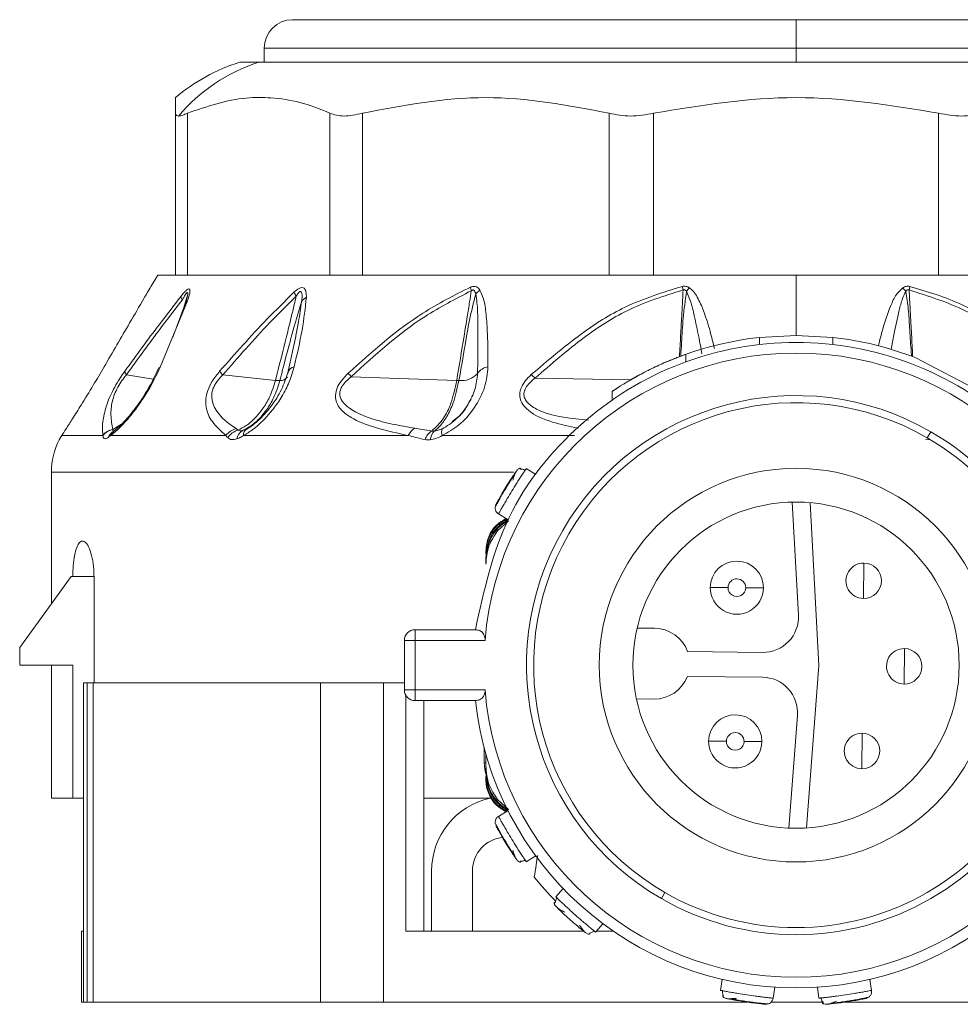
# Model space of a CAD drawing. Header units: millimetres. Extents: x -447 to 1924, y -61 to 422.
# Tile 1 of 64: x -447 to -421, y 153 to 180. Entities that reach past the tile are written whole.
import ezdxf

# ---------------------------------------------------------------- set-up
doc = ezdxf.new("R2010")
doc.units = ezdxf.units.MM

# ---------------------------------------------------------------- blocks, each defined once
blk = doc.blocks.new('Drawing View4')
at = {"color": 7, "linetype": 'Continuous', "lineweight": 18}
for p, q in [((-31.706, 2.201), (-17.506, 2.201)), ((-17.506, 2.201), (-17.506, 1.401)), ((-17.506, 2.201), (-3.306, 2.201)), ((-32.506, 1.401), (-32.506, 1.001)), ((-32.506, 1.401), (-17.506, 1.401)), ((-17.506, 1.001), (-17.506, 1.401)), ((-17.506, 1.401), (-2.506, 1.401)), ((-33.196, 1.001), (-32.661, 1.001)), ((-32.661, 1.001), (-1.816, 1.001)), ((-35.006, -4.999), (-35.006, -0.434)), ((-34.671, -4.999), (-34.671, -0.434)), ((-30.652, -4.999), (-30.652, -0.434)), ((-29.737, -4.999), (-29.737, -0.434)), ((-22.775, -4.999), (-22.775, -0.434)), ((-21.525, -4.999), (-21.525, -0.434)), ((-13.487, -4.999), (-13.487, -0.434)), ((-35.506, -4.999), (-35.695, -5.315)), ((-35.506, -4.999), (-35.006, -4.999)), ((-34.782, -4.999), (-34.994, -4.999)), ((-34.782, -4.999), (-30.52, -4.999)), ((-29.941, -4.999), (-30.52, -4.999)), ((-29.941, -4.999), (-22.559, -4.999)), ((-21.768, -4.999), (-22.559, -4.999)), ((-21.768, -4.999), (-17.506, -4.999)), ((-17.506, -4.999), (-13.244, -4.999)), ((-17.506, -4.999), (-17.506, -6.699)), ((-12.453, -4.999), (-13.244, -4.999)), ((-34.668, -5.727), (-35.436, -7.597)), ((-34.798, -6.006), (-34.668, -5.562)), ((-34.74, -5.838), (-35.085, -6.748)), ((-31.618, -6.734), (-31.828, -7.709)), ((-31.628, -6.781), (-31.622, -6.75)), ((-18.541, -6.757), (-17.506, -6.699)), ((-18.541, -6.958), (-18.541, -6.757)), ((-17.506, -6.699), (-16.471, -6.757)), ((-16.471, -6.958), (-16.471, -6.757)), ((-20.62, -7.448), (-20.62, -7.236)), ((-14.131, -7.333), (-12.331, -8.272)), ((-35.64, -7.939), (-36.391, -7.81)), ((-32.187, -7.968), (-33.675, -7.817)), ((-27.076, -7.973), (-30.05, -7.865)), ((-22.167, -7.951), (-24.868, -7.906)), ((-22.69, -8.52), (-22.69, -8.278)), ((-36.748, -9.398), (-36.793, -9.426)), ((-36.775, -9.351), (-36.527, -9.202)), ((-33.033, -9.364), (-33.043, -9.36)), ((-32.852, -9.247), (-32.989, -9.333)), ((-13.706, -9.417), (-13.806, -9.59)), ((-38.216, -9.524), (-37.054, -9.524)), ((-36.834, -9.524), (-33.586, -9.524)), ((-33.09, -9.524), (-28.442, -9.524)), ((-27.483, -9.524), (-23.757, -9.524)), ((-13.756, -9.635), (-13.854, -9.646)), ((-24.847, -10.621), (-25.115, -10.456)), ((-38.506, -10.553), (-38.506, -14.263)), ((-25.477, -10.553), (-38.506, -10.553)), ((-25.993, -11.547), (-25.994, -11.549)), ((-17.44, -14.585), (-17.614, -11.4)), ((-17.112, -11.416), (-16.862, -16.006)), ((-25.615, -11.929), (-25.928, -12.214)), ((-25.899, -11.735), (-25.63, -11.9)), ((-26.256, -12.784), (-26.256, -12.858)), ((-26.256, -12.969), (-26.256, -13.043)), ((-26.256, -13.154), (-26.256, -13.043)), ((-15.604, -14.119), (-15.593, -13.119)), ((-37.952, -13.499), (-39.402, -15.499)), ((-37.902, -13.499), (-37.952, -13.499)), ((-37.305, -13.499), (-37.902, -13.499)), ((-37.305, -13.499), (-37.305, -16.499)), ((-21.985, -14.952), (-21.495, -14.957)), ((-28.251, -15.299), (-28.251, -14.999)), ((-28.251, -14.999), (-26.551, -14.999)), ((-39.402, -15.999), (-39.402, -15.499)), ((-28.551, -15.299), (-28.551, -16.699)), ((-28.551, -15.299), (-28.251, -15.299)), ((-28.251, -15.299), (-26.278, -15.299)), ((-28.251, -15.299), (-28.251, -16.699)), ((-14.461, -16.531), (-14.451, -15.531)), ((-20.565, -15.617), (-18.449, -15.639)), ((-37.902, -15.999), (-39.402, -15.999)), ((-38.506, -15.999), (-38.506, -19.749)), ((-37.902, -19.749), (-37.902, -15.999)), ((-16.862, -16.006), (-17.209, -20.589)), ((-18.456, -16.339), (-20.573, -16.317)), ((-37.606, -16.499), (-37.606, -23.499)), ((-37.606, -16.499), (-37.5, -16.499)), ((-37.5, -16.499), (-37.5, -25.499)), ((-37.5, -16.499), (-37.332, -16.499)), ((-37.332, -16.499), (-37.332, -25.499)), ((-37.332, -16.499), (-30.923, -16.499)), ((-30.923, -16.499), (-30.923, -25.499)), ((-30.923, -16.499), (-29.14, -16.499)), ((-29.14, -16.499), (-29.14, -25.499)), ((-29.14, -16.499), (-28.551, -16.499)), ((-28.251, -16.699), (-28.551, -16.699)), ((-28.51, -16.849), (-28.51, -23.499)), ((-28.251, -16.999), (-28.251, -16.699)), ((-26.278, -16.699), (-28.251, -16.699)), ((-26.551, -16.999), (-28.251, -16.999)), ((-28.005, -16.999), (-28.005, -23.499)), ((-21.516, -16.957), (-22.006, -16.952)), ((-17.711, -20.594), (-17.47, -17.414)), ((-15.654, -18.919), (-15.644, -17.919)), ((-26.306, -18.316), (-26.306, -18.749)), ((-26.256, -18.844), (-26.256, -18.498)), ((-26.256, -18.749), (-26.306, -18.749)), ((-26.256, -18.955), (-26.256, -18.844)), ((-26.256, -19.029), (-26.256, -18.955)), ((-26.256, -19.214), (-26.256, -19.14)), ((-38.506, -19.749), (-37.902, -19.749)), ((-37.606, -19.749), (-37.902, -19.749)), ((-28.006, -19.749), (-26.093, -19.749)), ((-25.923, -19.789), (-25.615, -20.068)), ((-25.63, -20.098), (-25.899, -20.263)), ((-25.115, -21.542), (-24.847, -21.377)), ((-27.784, -23.499), (-27.784, -21.799)), ((-26.634, -21.799), (-26.634, -23.499)), ((-24.076, -22.295), (-24.285, -22.531)), ((-21.306, -22.581), (-21.206, -22.408)), ((-23.161, -23.525), (-22.952, -23.289)), ((-37.663, -23.499), (-37.663, -25.499)), ((-37.663, -23.499), (-37.606, -23.499)), ((-37.606, -23.499), (-37.606, -25.499)), ((-28.497, -23.499), (-28.51, -23.499)), ((-28.497, -23.499), (-23.49, -23.499)), ((-23.435, -23.549), (-23.369, -23.583)), ((-23.138, -23.499), (-22.659, -23.499)), ((-19.588, -24.858), (-19.635, -25.169)), ((-15.377, -25.169), (-15.424, -24.858)), ((-18.151, -25.391), (-18.105, -25.079)), ((-16.907, -25.079), (-16.861, -25.391)), ((-37.663, -25.499), (-37.606, -25.499)), ((-37.606, -25.499), (-37.5, -25.499)), ((-37.5, -25.499), (-37.332, -25.499)), ((-37.332, -25.499), (-30.923, -25.499)), ((-30.923, -25.499), (-29.14, -25.499)), ((-29.14, -25.499), (-18.885, -25.499)), ((-18.208, -25.499), (-16.755, -25.499)), ((-16.126, -25.499), (-5.871, -25.499)), ((-15.461, -25.362), (-15.458, -25.361)), ((-18.287, -25.55), (-18.285, -25.551))]:
    blk.add_line(p, q, dxfattribs=at)
at = {"color": 7, "linetype": 'Continuous', "lineweight": 18, "flags": 128}
for points in [[(-19.426, -13.812), (-19.524, -13.811), (-19.617, -13.81), (-19.704, -13.809), (-19.78, -13.808), (-19.842, -13.807), (-19.888, -13.807), (-19.916, -13.806), (-19.926, -13.806)], [(-18.926, -13.817), (-18.828, -13.818), (-18.735, -13.819), (-18.648, -13.82), (-18.572, -13.821), (-18.51, -13.821), (-18.464, -13.822), (-18.436, -13.822), (-18.426, -13.822)], [(-19.472, -18.145), (-19.569, -18.144), (-19.663, -18.143), (-19.749, -18.142), (-19.825, -18.142), (-19.887, -18.141), (-19.934, -18.141), (-19.962, -18.14), (-19.972, -18.14)], [(-18.972, -18.151), (-18.874, -18.152), (-18.78, -18.153), (-18.694, -18.154), (-18.618, -18.154), (-18.556, -18.155), (-18.51, -18.156), (-18.481, -18.156), (-18.472, -18.156)], [(-26.306, -18.749), (-26.287, -18.944), (-26.256, -19.061)]]:
    blk.add_lwpolyline(points, dxfattribs=at)
at = {"color": 7, "linetype": 'Continuous', "lineweight": 18}
for radius in [5.55, 4.6]:
    blk.add_circle((-17.506, -15.999), radius, dxfattribs=at)
for centre, radius, start, end in [((-31.706, 1.401), 0.8, 90, 180), ((-31.668, -3.917), 5.15, 107.2549, 130.4986), ((-31.132, -3.719), 4.962, 107.9561, 139.7861), ((-30.938, -5.114), 0.817, 207.0633, 215.6879), ((-25.5, -5.09), 1.218, 191.8976, 196.7733), ((-26.01, -6.013), 0.716, 125.0028, 137.8963), ((-13.114, -3.919), 7.726, 190.4457, 191.199), ((-19.711, -6.096), 1.091, 137.4852, 144.4164), ((-15.301, -6.096), 1.091, 35.5839, 42.5146), ((-21.898, -3.918), 7.728, 348.8011, 349.5542), ((-34.611, -5.562), 0.248, 189.9193, 214.5625), ((-34.58, -5.863), 0.163, 122.8676, 171.0638), ((-31.139, -5.962), 0.381, 117.5432, 144.6364), ((-17.506, -15.999), 9.3, 96.392, 123.8803), ((-17.506, -15.999), 9.3, 68.7239, 83.6126), ((-17.506, -15.999), 8.8, 4.5625, 175.4375), ((-36.222, -7.667), 0.222, 191.7158, 220.1955), ((-35.406, -7.69), 0.098, 108.0323, 159.503), ((-32.973, -7.145), 0.972, 215.7026, 223.7499), ((-31.644, -7.785), 0.197, 95.1996, 177.3269), ((-27.569, -5.684), 3.304, 219.0253, 221.3042), ((-26.143, -7.995), 0.41, 97.2379, 147.6707), ((-32.049, -7.725), 0.247, 266.4829, 322.2771), ((-27.031, -6.721), 1.253, 267.9402, 270.7717), ((-26.948, -7.355), 0.622, 263.8843, 317.4106), ((-26.665, -9.712), 2.547, 45.1412, 48.4187), ((-17.506, -15.999), 7.6, 60, 240), ((-17.506, -15.999), 7.4, 60, 240), ((-36.692, -9.811), 0.467, 100.1767, 140.9652), ((-36.687, -9.816), 0.469, 100.9163, 141.4811), ((-36.594, -9.694), 0.333, 118.3892, 159.524), ((-36.568, -9.615), 0.281, 129.7536, 161.1284), ((-33.142, -9.868), 0.562, 106.3755, 142.1998), ((-33.079, -9.907), 0.56, 106.6776, 144.5381), ((-32.954, -9.673), 0.33, 119.6069, 170.7235), ((-32.888, -9.509), 0.203, 119.953, 184.2542), ((-28.012, -9.72), 0.473, 121.542, 155.5687), ((-27.521, -9.794), 0.476, 123.312, 160.839), ((-27.432, -9.675), 0.392, 135.1957, 175.4112), ((-27.211, -9.417), 0.292, 163.2772, 201.4279), ((-17.506, -15.999), 7.6, 240, 60), ((-36.506, -10.553), 2, 153.118, 180), ((-17.506, -15.999), 7.4, 240, 60), ((-19.176, -13.814), 0.75, 359.3969, 179.3969), ((-15.599, -13.619), 0.5, 89.3969, 269.3969), ((-15.599, -13.619), 0.5, 269.3969, 89.3969), ((-19.176, -13.814), 0.25, 359.3969, 179.3969), ((-19.176, -13.814), 0.75, 179.3969, 359.3969), ((-19.176, -13.814), 0.25, 179.3969, 359.3969), ((-18.439, -14.639), 1, 269.3969, 3.1252), ((-21.506, -15.957), 1, 19.8842, 89.3969), ((-28.251, -15.299), 0.3, 90, 180), ((-14.456, -16.031), 0.5, 89.3969, 269.3969), ((-14.456, -16.031), 0.5, 269.3969, 89.3969), ((-21.506, -15.957), 1, 269.3969, 338.9096), ((-18.467, -17.339), 1, 355.6686, 89.3969), ((-28.251, -16.699), 0.3, 180, 270), ((-17.506, -15.999), 8.8, 184.5625, 355.4375), ((-17.506, -15.999), 9.1, 186.309, 353.691), ((-19.222, -18.148), 0.75, 359.3969, 179.3969), ((-19.222, -18.148), 0.25, 359.3969, 179.3969), ((-15.649, -18.419), 0.5, 89.3969, 269.3969), ((-15.649, -18.419), 0.5, 269.3969, 89.3969), ((-19.222, -18.148), 0.75, 179.3969, 359.3969), ((-19.222, -18.148), 0.25, 179.3969, 359.3969), ((-25.684, -21.799), 2.1, 102.5279, 180), ((-25.684, -21.799), 0.95, 94.7413, 180), ((-17.506, -15.999), 9.5, 219.0016, 224.4622)]:
    blk.add_arc(centre, radius, start, end, dxfattribs=at)
for points, knots in [([(-30.652, -0.434), (-30.935, -0.319), (-31.484, -0.096), (-32.276, 0.005), (-33.339, 0.023), (-34.12, -0.245), (-34.671, -0.434)], [0, 0, 0, 0, 0.21393, 0.414834, 0.587057, 1, 1, 1, 1]), ([(-22.775, -0.434), (-23.936, -0.214), (-26.256, 0.224), (-28.577, -0.214), (-29.737, -0.434)], [0, 0, 0, 0, 0.500234, 1, 1, 1, 1]), ([(-13.487, -0.434), (-14.826, -0.214), (-17.506, 0.224), (-20.185, -0.214), (-21.525, -0.434)], [0, 0, 0, 0, 0.499933, 1, 1, 1, 1]), ([(-35.006, -0.434), (-35.006, -0.356), (-35.006, -0.198), (-35.006, -0.069), (-35.006, 0.002), (-35.006, -0.004), (-35.006, -0.007)], [0, 0, 0, 0, 0.270801, 0.549911, 0.830383, 1, 1, 1, 1]), ([(-35.006, -0.434), (-35.001, -0.46), (-34.993, -0.506), (-34.942, -0.513), (-34.921, -0.516)], [0, 0, 0, 0, 0.573868, 1, 1, 1, 1]), ([(-34.921, -0.516), (-34.885, -0.511), (-34.82, -0.503), (-34.718, -0.455), (-34.671, -0.434)], [0, 0, 0, 0, 0.54545, 1, 1, 1, 1]), ([(-37.021, -7.588), (-36.779, -7.172), (-36.398, -6.517), (-35.968, -5.781), (-35.767, -5.437), (-35.708, -5.337), (-35.693, -5.311), (-35.695, -5.314), (-35.695, -5.315)], [0, 0, 0, 0, 0.502517, 0.792077, 0.924903, 0.959853, 0.991393, 1, 1, 1, 1]), ([(-35.745, -5.4), (-35.767, -5.437), (-35.8, -5.493), (-35.84, -5.562), (-35.854, -5.586)], [0, 0, 0, 0, 0.655241, 1, 1, 1, 1]), ([(-34.856, -5.605), (-34.83, -5.573), (-34.782, -5.513), (-34.714, -5.441), (-34.655, -5.393), (-34.611, -5.386), (-34.594, -5.429), (-34.607, -5.54), (-34.643, -5.652), (-34.668, -5.727)], [0, 0, 0, 0, 0.130793, 0.239578, 0.342332, 0.447729, 0.567765, 0.709784, 1, 1, 1, 1]), ([(-34.816, -5.703), (-34.798, -5.671), (-34.767, -5.614), (-34.729, -5.551), (-34.703, -5.516), (-34.687, -5.499), (-34.673, -5.491), (-34.664, -5.496), (-34.659, -5.522), (-34.673, -5.622), (-34.707, -5.729), (-34.732, -5.808)], [0, 0, 0, 0, 0.155894, 0.271286, 0.318146, 0.360689, 0.399967, 0.444381, 0.493599, 0.621885, 1, 1, 1, 1]), ([(-33.762, -7.713), (-33.324, -7.215), (-32.646, -6.446), (-31.922, -5.737), (-31.666, -5.486)], [0, 0, 0, 0, 0.646574, 1, 1, 1, 1]), ([(-31.666, -5.486), (-31.616, -5.442), (-31.54, -5.375), (-31.438, -5.347), (-31.362, -5.375), (-31.319, -5.475), (-31.317, -5.574), (-31.315, -5.624)], [0, 0, 0, 0, 0.245136, 0.373462, 0.502514, 0.746581, 1, 1, 1, 1]), ([(-31.602, -5.591), (-31.588, -5.569), (-31.562, -5.529), (-31.527, -5.486), (-31.502, -5.468), (-31.487, -5.462), (-31.474, -5.462), (-31.453, -5.474), (-31.439, -5.521), (-31.435, -5.613), (-31.444, -5.691), (-31.45, -5.741)], [0, 0, 0, 0, 0.137704, 0.249479, 0.286396, 0.321316, 0.355929, 0.392063, 0.53214, 0.696583, 1, 1, 1, 1]), ([(-30.135, -7.765), (-29.458, -7.157), (-28.392, -6.2), (-27.146, -5.571), (-26.692, -5.341)], [0, 0, 0, 0, 0.635166, 1, 1, 1, 1]), ([(-30.05, -7.865), (-29.385, -7.258), (-28.339, -6.304), (-27.112, -5.672), (-26.666, -5.442)], [0, 0, 0, 0, 0.636507, 1, 1, 1, 1]), ([(-27.076, -7.973), (-27.007, -7.556), (-26.908, -6.957), (-26.788, -6.217), (-26.718, -5.79), (-26.682, -5.546), (-26.666, -5.442)], [0, 0, 0, 0, 0.493755, 0.710629, 0.87637, 1, 1, 1, 1]), ([(-27.014, -7.973), (-26.956, -7.642), (-26.858, -7.075), (-26.723, -6.262), (-26.603, -5.779), (-26.541, -5.533)], [0, 0, 0, 0, 0.40792, 0.697703, 1, 1, 1, 1]), ([(-26.692, -5.341), (-26.662, -5.331), (-26.601, -5.311), (-26.522, -5.329), (-26.462, -5.37), (-26.435, -5.407), (-26.421, -5.427)], [0, 0, 0, 0, 0.256292, 0.5214431, 0.7474005, 1, 1, 1, 1]), ([(-26.666, -5.442), (-26.66, -5.437), (-26.647, -5.427), (-26.626, -5.419), (-26.606, -5.42), (-26.581, -5.434), (-26.557, -5.473), (-26.547, -5.511), (-26.541, -5.533)], [0, 0, 0, 0, 0.106522, 0.201223, 0.294973, 0.396709, 0.652819, 1, 1, 1, 1]), ([(-26.541, -5.533), (-26.528, -5.617), (-26.491, -5.848), (-26.481, -6.282), (-26.473, -6.945), (-26.483, -7.457), (-26.49, -7.776)], [0, 0, 0, 0, 0.115112, 0.316391, 0.573412, 1, 1, 1, 1]), ([(-26.421, -5.427), (-26.385, -5.505), (-26.293, -5.712), (-26.243, -6.135), (-26.197, -6.774), (-26.196, -7.276), (-26.195, -7.588)], [0, 0, 0, 0, 0.125054, 0.329105, 0.583177, 1, 1, 1, 1]), ([(-24.975, -7.807), (-24.514, -7.413), (-23.689, -6.707), (-22.277, -5.801), (-21.263, -5.489), (-20.713, -5.319)], [0, 0, 0, 0, 0.366467, 0.656613, 1, 1, 1, 1]), ([(-24.868, -7.906), (-24.417, -7.513), (-23.608, -6.809), (-22.226, -5.903), (-21.232, -5.589), (-20.694, -5.419)], [0, 0, 0, 0, 0.368099, 0.658336, 1, 1, 1, 1]), ([(-20.797, -7.301), (-20.785, -7.097), (-20.763, -6.718), (-20.734, -6.188), (-20.71, -5.765), (-20.698, -5.517), (-20.694, -5.419)], [0, 0, 0, 0, 0.324998, 0.604377, 0.844633, 1, 1, 1, 1]), ([(-20.758, -7.286), (-20.75, -7.159), (-20.728, -6.802), (-20.696, -6.193), (-20.632, -5.712), (-20.598, -5.461)], [0, 0, 0, 0, 0.20978, 0.587187, 1, 1, 1, 1]), ([(-20.713, -5.319), (-20.697, -5.317), (-20.662, -5.312), (-20.591, -5.318), (-20.545, -5.343), (-20.515, -5.359)], [0, 0, 0, 0, 0.222827, 0.488483, 1, 1, 1, 1]), ([(-20.694, -5.419), (-20.689, -5.417), (-20.678, -5.414), (-20.661, -5.413), (-20.64, -5.42), (-20.618, -5.436), (-20.605, -5.452), (-20.598, -5.461)], [0, 0, 0, 0, 0.132574, 0.271467, 0.437835, 0.686828, 1, 1, 1, 1]), ([(-20.598, -5.461), (-20.557, -5.552), (-20.458, -5.772), (-20.366, -6.208), (-20.256, -6.701), (-20.19, -7.059), (-20.161, -7.217)], [0, 0, 0, 0, 0.162514, 0.393457, 0.730011, 1, 1, 1, 1]), ([(-20.515, -5.359), (-20.474, -5.393), (-20.384, -5.469), (-20.249, -5.689), (-20.089, -6.06), (-19.934, -6.548), (-19.849, -6.907), (-19.81, -7.07)], [0, 0, 0, 0, 0.082219, 0.179526, 0.407873, 0.730876, 1, 1, 1, 1]), ([(-15.182, -6.996), (-15.145, -6.838), (-15.053, -6.452), (-14.885, -5.97), (-14.71, -5.565), (-14.56, -5.42), (-14.496, -5.359)], [0, 0, 0, 0, 0.271172, 0.663185, 0.858681, 1, 1, 1, 1]), ([(-14.827, -7.095), (-14.802, -6.957), (-14.733, -6.59), (-14.625, -6.112), (-14.528, -5.697), (-14.446, -5.528), (-14.413, -5.461)], [0, 0, 0, 0, 0.251722, 0.67041, 0.870782, 1, 1, 1, 1]), ([(-14.496, -5.359), (-14.465, -5.342), (-14.421, -5.319), (-14.35, -5.312), (-14.317, -5.317), (-14.299, -5.319)], [0, 0, 0, 0, 0.527893, 0.749645, 1, 1, 1, 1]), ([(-14.413, -5.461), (-14.406, -5.452), (-14.394, -5.436), (-14.372, -5.42), (-14.352, -5.414), (-14.335, -5.413), (-14.324, -5.417), (-14.318, -5.419)], [0, 0, 0, 0, 0.312066, 0.577689, 0.709478, 0.846396, 1, 1, 1, 1]), ([(-14.413, -5.461), (-14.387, -5.63), (-14.334, -5.969), (-14.304, -6.511), (-14.274, -6.951), (-14.257, -7.22), (-14.253, -7.287)], [0, 0, 0, 0, 0.2774802, 0.5571743, 0.8903511, 1, 1, 1, 1]), ([(-14.318, -5.419), (-13.779, -5.59), (-12.762, -5.912), (-11.383, -6.824), (-10.577, -7.528), (-10.143, -7.906)], [0, 0, 0, 0, 0.342559, 0.646235, 1, 1, 1, 1]), ([(-14.318, -5.419), (-14.309, -5.603), (-14.292, -5.942), (-14.261, -6.488), (-14.236, -6.932), (-14.22, -7.221), (-14.215, -7.301)], [0, 0, 0, 0, 0.292224, 0.54043, 0.87134, 1, 1, 1, 1]), ([(-14.299, -5.319), (-13.804, -5.467), (-12.862, -5.749), (-11.428, -6.623), (-10.557, -7.364), (-10.037, -7.807)], [0, 0, 0, 0, 0.308412, 0.587789, 1, 1, 1, 1]), ([(-36.439, -7.712), (-36.115, -7.268), (-35.595, -6.554), (-35.059, -5.865), (-34.856, -5.605)], [0, 0, 0, 0, 0.622343, 1, 1, 1, 1]), ([(-36.391, -7.81), (-36.069, -7.366), (-35.551, -6.652), (-35.017, -5.963), (-34.816, -5.703)], [0, 0, 0, 0, 0.6225578, 1, 1, 1, 1]), ([(-34.693, -5.684), (-34.698, -5.701), (-34.708, -5.737), (-34.721, -5.777), (-34.728, -5.797)], [0, 0, 0, 0, 0.4873888, 1, 1, 1, 1]), ([(-33.675, -7.817), (-33.241, -7.321), (-32.571, -6.553), (-31.854, -5.842), (-31.602, -5.591)], [0, 0, 0, 0, 0.647013, 1, 1, 1, 1]), ([(-32.187, -7.968), (-32.083, -7.555), (-31.934, -6.964), (-31.758, -6.253), (-31.666, -5.873), (-31.62, -5.672), (-31.602, -5.591)], [0, 0, 0, 0, 0.520969, 0.746083, 0.897634, 1, 1, 1, 1]), ([(-32.064, -7.971), (-31.928, -7.443), (-31.738, -6.702), (-31.514, -5.955), (-31.45, -5.741)], [0, 0, 0, 0, 0.713249, 1, 1, 1, 1]), ([(-31.315, -5.624), (-31.35, -5.93), (-31.422, -6.566), (-31.58, -7.239), (-31.662, -7.588)], [0, 0, 0, 0, 0.480824, 1, 1, 1, 1]), ([(-31.45, -5.741), (-31.478, -5.933), (-31.524, -6.254), (-31.589, -6.592), (-31.619, -6.736), (-31.622, -6.751)], [0, 0, 0, 0, 0.570413, 0.957485, 1, 1, 1, 1]), ([(-22.69, -8.278), (-22.686, -8.275), (-22.678, -8.27), (-22.593, -8.213), (-22.401, -8.089), (-22.072, -7.893), (-21.681, -7.684), (-21.277, -7.494), (-20.979, -7.371), (-20.799, -7.301), (-20.698, -7.264), (-20.632, -7.24), (-20.624, -7.237), (-20.62, -7.236)], [0, 0, 0, 0, 0.060058, 0.121373, 0.242824, 0.369606, 0.499838, 0.629592, 0.754948, 0.816741, 0.877799, 0.939002, 1, 1, 1, 1]), ([(-38.216, -9.524), (-38.178, -9.465), (-38.097, -9.341), (-37.906, -9.042), (-37.646, -8.631), (-37.333, -8.121), (-37.122, -7.761), (-37.021, -7.588)], [0, 0, 0, 0, 0.147122, 0.312406, 0.50794, 0.764712, 1, 1, 1, 1]), ([(-36.938, -8.629), (-36.91, -8.554), (-36.854, -8.408), (-36.728, -8.159), (-36.585, -7.921), (-36.486, -7.779), (-36.439, -7.712)], [0, 0, 0, 0, 0.275503, 0.529042, 0.778818, 1, 1, 1, 1]), ([(-35.436, -7.597), (-35.543, -7.818), (-35.75, -8.245), (-36.148, -8.818), (-36.524, -9.267), (-36.733, -9.44), (-36.834, -9.524)], [0, 0, 0, 0, 0.299106, 0.577097, 0.795469, 1, 1, 1, 1]), ([(-35.492, -7.643), (-35.573, -7.814), (-35.733, -8.154), (-36.057, -8.657), (-36.353, -9.028), (-36.597, -9.28), (-36.71, -9.369), (-36.767, -9.414)], [0, 0, 0, 0, 0.253216, 0.504283, 0.753517, 0.877496, 1, 1, 1, 1]), ([(-33.586, -9.524), (-33.723, -9.402), (-33.968, -9.184), (-34.146, -8.827), (-34.161, -8.503), (-34.105, -8.254), (-33.972, -7.975), (-33.836, -7.804), (-33.762, -7.713)], [0, 0, 0, 0, 0.329595, 0.590214, 0.697936, 0.79287, 0.888175, 1, 1, 1, 1]), ([(-31.662, -7.588), (-31.709, -7.748), (-31.796, -8.042), (-32.022, -8.459), (-32.26, -8.798), (-32.525, -9.099), (-32.803, -9.353), (-33.003, -9.472), (-33.09, -9.524)], [0, 0, 0, 0, 0.217435, 0.40261, 0.562733, 0.698349, 0.867782, 1, 1, 1, 1]), ([(-31.822, -7.684), (-31.871, -7.846), (-31.97, -8.169), (-32.257, -8.648), (-32.561, -9.004), (-32.835, -9.245), (-32.98, -9.334), (-33.051, -9.378)], [0, 0, 0, 0, 0.252868, 0.504669, 0.754807, 0.878718, 1, 1, 1, 1]), ([(-28.442, -9.524), (-28.737, -9.46), (-29.286, -9.342), (-29.891, -9.123), (-30.262, -8.887), (-30.453, -8.669), (-30.516, -8.425), (-30.459, -8.182), (-30.33, -7.962), (-30.203, -7.833), (-30.135, -7.765)], [0, 0, 0, 0, 0.272182, 0.508365, 0.629093, 0.73152, 0.817422, 0.871713, 0.931474, 1, 1, 1, 1]), ([(-26.195, -7.588), (-26.214, -7.779), (-26.254, -8.168), (-26.554, -8.742), (-26.972, -9.233), (-27.323, -9.433), (-27.483, -9.524)], [0, 0, 0, 0, 0.259032, 0.530639, 0.786951, 1, 1, 1, 1]), ([(-36.775, -9.351), (-36.799, -9.223), (-36.842, -8.998), (-36.82, -8.657), (-36.735, -8.371), (-36.642, -8.168), (-36.521, -7.974), (-36.434, -7.864), (-36.391, -7.81)], [0, 0, 0, 0, 0.354402, 0.625668, 0.731992, 0.825042, 0.913282, 1, 1, 1, 1]), ([(-33.301, -9.329), (-33.572, -9.138), (-33.888, -8.915), (-33.998, -8.443), (-33.976, -8.271), (-33.921, -8.135), (-33.835, -7.986), (-33.741, -7.887), (-33.675, -7.817)], [0, 0, 0, 0, 0.62182, 0.726244, 0.812215, 0.854202, 0.896749, 1, 1, 1, 1]), ([(-33.24, -9.37), (-33.165, -9.331), (-32.982, -9.235), (-32.749, -9.03), (-32.528, -8.758), (-32.329, -8.422), (-32.238, -8.131), (-32.187, -7.968)], [0, 0, 0, 0, 0.154754, 0.378155, 0.536036, 0.740167, 1, 1, 1, 1]), ([(-33.117, -9.386), (-33.045, -9.348), (-32.869, -9.255), (-32.635, -9.049), (-32.413, -8.775), (-32.21, -8.435), (-32.116, -8.138), (-32.064, -7.971)], [0, 0, 0, 0, 0.154429, 0.377318, 0.534784, 0.73906, 1, 1, 1, 1]), ([(-32.064, -7.971), (-32.084, -7.972), (-32.12, -7.973), (-32.167, -7.969), (-32.187, -7.968)], [0, 0, 0, 0, 0.5598474, 1, 1, 1, 1]), ([(-28.259, -9.316), (-28.942, -9.2), (-29.73, -9.067), (-30.284, -8.609), (-30.361, -8.466), (-30.382, -8.356), (-30.363, -8.236), (-30.298, -8.109), (-30.191, -7.981), (-30.1, -7.906), (-30.05, -7.865)], [0, 0, 0, 0, 0.655947, 0.756324, 0.798491, 0.835246, 0.871287, 0.907682, 0.950236, 1, 1, 1, 1]), ([(-27.782, -9.397), (-27.666, -9.291), (-27.46, -9.103), (-27.214, -8.597), (-27.125, -8.195), (-27.076, -7.973)], [0, 0, 0, 0, 0.365427, 0.649355, 1, 1, 1, 1]), ([(-27.71, -9.399), (-27.657, -9.356), (-27.532, -9.253), (-27.345, -8.991), (-27.145, -8.573), (-27.062, -8.192), (-27.014, -7.973)], [0, 0, 0, 0, 0.171049, 0.404806, 0.657867, 1, 1, 1, 1]), ([(-26.49, -7.776), (-26.504, -7.927), (-26.531, -8.222), (-26.685, -8.507), (-26.761, -8.646)], [0, 0, 0, 0, 0.510461, 1, 1, 1, 1]), ([(-23.651, -9.316), (-23.897, -9.265), (-24.408, -9.161), (-24.946, -8.933), (-25.218, -8.663), (-25.299, -8.488), (-25.304, -8.311), (-25.25, -8.141), (-25.138, -7.966), (-25.031, -7.862), (-24.975, -7.807)], [0, 0, 0, 0, 0.2678181, 0.5569964, 0.6492973, 0.7308636, 0.7901541, 0.8528081, 0.9225228, 1, 1, 1, 1]), ([(-23.362, -9.089), (-23.834, -9.046), (-24.446, -8.99), (-24.972, -8.705), (-25.119, -8.556), (-25.178, -8.439), (-25.186, -8.309), (-25.132, -8.171), (-25.024, -8.031), (-24.923, -7.95), (-24.868, -7.906)], [0, 0, 0, 0, 0.500723, 0.647964, 0.709254, 0.762166, 0.813639, 0.866072, 0.92741, 1, 1, 1, 1]), ([(-27.201, -9.124), (-27.151, -9.09), (-26.928, -8.942), (-26.785, -8.69), (-26.674, -8.496)], [0, 0, 0, 0, 0.2260929, 1, 1, 1, 1]), ([(-37.055, -9.517), (-37.065, -9.383), (-37.084, -9.142), (-36.983, -8.787), (-36.938, -8.629)], [0, 0, 0, 0, 0.554852, 1, 1, 1, 1]), ([(-26.761, -8.646), (-26.764, -8.652), (-26.833, -8.803), (-26.958, -8.945), (-27.092, -9.055), (-27.094, -9.057)], [0, 0, 0, 0, 0.038834, 0.98682, 1, 1, 1, 1]), ([(-27.094, -9.057), (-27.155, -9.111), (-27.276, -9.218), (-27.42, -9.295), (-27.491, -9.333)], [0, 0, 0, 0, 0.504489, 1, 1, 1, 1]), ([(-36.749, -9.395), (-36.755, -9.396), (-36.77, -9.397), (-36.781, -9.384), (-36.778, -9.365), (-36.776, -9.356)], [0, 0, 0, 0, 0.243761, 0.617225, 1, 1, 1, 1]), ([(-36.776, -9.356), (-36.776, -9.355), (-36.776, -9.353), (-36.775, -9.352), (-36.775, -9.351)], [0, 0, 0, 0, 0.5572157, 1, 1, 1, 1]), ([(-33.24, -9.37), (-33.252, -9.363), (-33.272, -9.349), (-33.292, -9.335), (-33.301, -9.329)], [0, 0, 0, 0, 0.562686, 1, 1, 1, 1]), ([(-33.117, -9.386), (-33.146, -9.392), (-33.2, -9.403), (-33.228, -9.381), (-33.24, -9.37)], [0, 0, 0, 0, 0.540903, 1, 1, 1, 1]), ([(-32.989, -9.333), (-33.014, -9.345), (-33.058, -9.367), (-33.099, -9.38), (-33.117, -9.386)], [0, 0, 0, 0, 0.569816, 1, 1, 1, 1]), ([(-27.782, -9.397), (-27.873, -9.382), (-28.034, -9.357), (-28.191, -9.329), (-28.259, -9.316)], [0, 0, 0, 0, 0.565432, 1, 1, 1, 1]), ([(-27.71, -9.399), (-27.724, -9.4), (-27.749, -9.402), (-27.772, -9.398), (-27.782, -9.397)], [0, 0, 0, 0, 0.559121, 1, 1, 1, 1]), ([(-27.491, -9.333), (-27.528, -9.349), (-27.601, -9.381), (-27.674, -9.393), (-27.71, -9.399)], [0, 0, 0, 0, 0.509913, 1, 1, 1, 1]), ([(-38.259, -9.595), (-38.264, -9.604), (-38.286, -9.641), (-38.292, -9.654), (-38.284, -9.638), (-38.258, -9.591), (-38.229, -9.545), (-38.216, -9.524)], [0, 0, 0, 0, 0.087747, 0.363021, 0.591323, 0.814318, 1, 1, 1, 1]), ([(-37.054, -9.524), (-37.054, -9.523), (-37.055, -9.52), (-37.055, -9.518), (-37.055, -9.517)], [0, 0, 0, 0, 0.558902, 1, 1, 1, 1]), ([(-36.906, -9.577), (-36.928, -9.59), (-36.971, -9.615), (-37.017, -9.613), (-37.049, -9.586), (-37.053, -9.545), (-37.054, -9.524)], [0, 0, 0, 0, 0.249494, 0.497197, 0.746131, 1, 1, 1, 1]), ([(-36.834, -9.524), (-36.848, -9.535), (-36.873, -9.555), (-36.896, -9.57), (-36.906, -9.577)], [0, 0, 0, 0, 0.559965, 1, 1, 1, 1]), ([(-33.536, -9.582), (-33.545, -9.571), (-33.563, -9.552), (-33.579, -9.533), (-33.586, -9.524)], [0, 0, 0, 0, 0.561612, 1, 1, 1, 1]), ([(-33.279, -9.62), (-33.329, -9.632), (-33.405, -9.65), (-33.488, -9.624), (-33.52, -9.596), (-33.536, -9.582)], [0, 0, 0, 0, 0.4808387, 0.7383008, 1, 1, 1, 1]), ([(-33.09, -9.524), (-33.127, -9.546), (-33.191, -9.585), (-33.252, -9.609), (-33.279, -9.62)], [0, 0, 0, 0, 0.56467, 1, 1, 1, 1]), ([(-27.97, -9.638), (-28.06, -9.618), (-28.221, -9.582), (-28.375, -9.541), (-28.442, -9.524)], [0, 0, 0, 0, 0.564676, 1, 1, 1, 1]), ([(-27.822, -9.644), (-27.851, -9.646), (-27.902, -9.65), (-27.949, -9.642), (-27.97, -9.638)], [0, 0, 0, 0, 0.559055, 1, 1, 1, 1]), ([(-27.483, -9.524), (-27.544, -9.555), (-27.655, -9.613), (-27.77, -9.634), (-27.822, -9.644)], [0, 0, 0, 0, 0.541803, 1, 1, 1, 1]), ([(-25.971, -11.47), (-25.967, -11.463), (-25.959, -11.448), (-25.896, -11.334), (-25.805, -11.172), (-25.692, -10.982), (-25.574, -10.796), (-25.472, -10.641), (-25.398, -10.534), (-25.389, -10.52), (-25.384, -10.513)], [0, 0, 0, 0, 0.123327, 0.248039, 0.373729, 0.500052, 0.626334, 0.751958, 0.876621, 1, 1, 1, 1]), ([(-25.899, -11.735), (-25.895, -11.728), (-25.889, -11.716), (-25.846, -11.64), (-25.794, -11.548), (-25.726, -11.431), (-25.636, -11.278), (-25.521, -11.087), (-25.403, -10.899), (-25.308, -10.748), (-25.235, -10.636), (-25.179, -10.551), (-25.157, -10.519), (-25.149, -10.506)], [0, 0, 0, 0, 0.123193, 0.19963, 0.285796, 0.371935, 0.448355, 0.571553, 0.694747, 0.771169, 0.857312, 0.943534, 1, 1, 1, 1]), ([(-25.409, -10.549), (-25.412, -10.554), (-25.417, -10.564), (-25.436, -10.611), (-25.463, -10.683), (-25.486, -10.751), (-25.498, -10.786)], [0, 0, 0, 0, 0.227906, 0.471042, 0.728935, 1, 1, 1, 1]), ([(-25.384, -10.513), (-25.368, -10.492), (-25.346, -10.465), (-25.314, -10.453), (-25.306, -10.45)], [0, 0, 0, 0, 0.744589, 1, 1, 1, 1]), ([(-25.275, -10.466), (-25.277, -10.458), (-25.281, -10.439), (-25.298, -10.444), (-25.307, -10.447)], [0, 0, 0, 0, 0.443444, 1, 1, 1, 1]), ([(-25.137, -10.511), (-25.148, -10.504), (-25.169, -10.49), (-25.206, -10.477), (-25.246, -10.47), (-25.272, -10.473), (-25.286, -10.474)], [0, 0, 0, 0, 0.232664, 0.479578, 0.736996, 1, 1, 1, 1]), ([(-25.149, -10.506), (-25.145, -10.501), (-25.121, -10.465), (-25.118, -10.46), (-25.115, -10.456)], [0, 0, 0, 0, 0.139679, 1, 1, 1, 1]), ([(-25.436, -10.614), (-25.463, -10.653), (-25.516, -10.733), (-25.613, -10.884), (-25.696, -11.019), (-25.742, -11.098), (-25.758, -11.124)], [0, 0, 0, 0, 0.283378, 0.567938, 0.853248, 1, 1, 1, 1]), ([(-25.758, -11.124), (-25.773, -11.15), (-25.819, -11.228), (-25.885, -11.345), (-25.946, -11.458), (-25.986, -11.534), (-25.991, -11.544), (-25.994, -11.549)], [0, 0, 0, 0, 0.108658, 0.332006, 0.554933, 0.777468, 1, 1, 1, 1]), ([(-26.256, -12.784), (-26.239, -12.646), (-26.206, -12.374), (-25.987, -12.042), (-25.778, -11.92), (-25.685, -11.866)], [0, 0, 0, 0, 0.365361, 0.718401, 1, 1, 1, 1]), ([(-25.665, -11.879), (-25.755, -11.932), (-25.973, -12.06), (-26.208, -12.412), (-26.24, -12.709), (-26.256, -12.858)], [0, 0, 0, 0, 0.25938, 0.62929, 1, 1, 1, 1]), ([(-25.641, -11.894), (-25.74, -11.96), (-25.968, -12.112), (-26.202, -12.497), (-26.238, -12.81), (-26.256, -12.969)], [0, 0, 0, 0, 0.27551, 0.63061, 1, 1, 1, 1]), ([(-25.627, -11.908), (-25.734, -11.984), (-25.971, -12.153), (-26.204, -12.562), (-26.239, -12.882), (-26.256, -13.043)], [0, 0, 0, 0, 0.287855, 0.643345, 1, 1, 1, 1]), ([(-25.928, -12.214), (-26.02, -12.354), (-26.21, -12.639), (-26.24, -12.98), (-26.256, -13.154)], [0, 0, 0, 0, 0.489594, 1, 1, 1, 1]), ([(-37.902, -13.499), (-37.901, -13.424), (-37.898, -13.24), (-37.869, -12.965), (-37.813, -12.714), (-37.735, -12.545), (-37.638, -12.48), (-37.532, -12.531), (-37.431, -12.7), (-37.351, -12.966), (-37.31, -13.251), (-37.306, -13.433), (-37.305, -13.499)], [0, 0, 0, 0, 0.070113, 0.172193, 0.275296, 0.380868, 0.489956, 0.602613, 0.717149, 0.830046, 0.937783, 1, 1, 1, 1]), ([(-26.551, -14.999), (-26.509, -15.004), (-26.433, -15.012), (-26.353, -15.073), (-26.309, -15.137), (-26.288, -15.188), (-26.276, -15.243), (-26.277, -15.28), (-26.278, -15.299)], [0, 0, 0, 0, 0.312972, 0.575647, 0.691755, 0.800836, 0.901278, 1, 1, 1, 1]), ([(-26.278, -16.699), (-26.277, -16.717), (-26.276, -16.754), (-26.288, -16.809), (-26.309, -16.861), (-26.353, -16.925), (-26.434, -16.986), (-26.51, -16.994), (-26.551, -16.999)], [0, 0, 0, 0, 0.097753, 0.197421, 0.308109, 0.425907, 0.688339, 1, 1, 1, 1]), ([(-26.256, -18.844), (-26.24, -19.019), (-26.209, -19.363), (-26.017, -19.649), (-25.923, -19.789)], [0, 0, 0, 0, 0.510317, 1, 1, 1, 1]), ([(-26.256, -18.955), (-26.239, -19.115), (-26.204, -19.436), (-25.971, -19.845), (-25.734, -20.014), (-25.627, -20.09)], [0, 0, 0, 0, 0.356662, 0.712158, 1, 1, 1, 1]), ([(-26.256, -19.029), (-26.238, -19.188), (-26.202, -19.501), (-25.968, -19.886), (-25.74, -20.038), (-25.641, -20.104)], [0, 0, 0, 0, 0.36938, 0.724507, 1, 1, 1, 1]), ([(-26.256, -19.14), (-26.24, -19.288), (-26.208, -19.586), (-25.973, -19.937), (-25.755, -20.066), (-25.665, -20.119)], [0, 0, 0, 0, 0.370547, 0.740637, 1, 1, 1, 1]), ([(-25.685, -20.132), (-25.778, -20.078), (-25.989, -19.957), (-26.159, -19.683), (-26.244, -19.423), (-26.252, -19.284), (-26.256, -19.214)], [0, 0, 0, 0, 0.281087, 0.63342, 0.815104, 1, 1, 1, 1]), ([(-25.992, -20.449), (-25.992, -20.426), (-25.992, -20.378), (-25.959, -20.309), (-25.919, -20.278), (-25.899, -20.263)], [0, 0, 0, 0, 0.311559, 0.65578, 1, 1, 1, 1]), ([(-25.149, -21.491), (-25.157, -21.479), (-25.179, -21.446), (-25.235, -21.362), (-25.308, -21.249), (-25.403, -21.099), (-25.521, -20.911), (-25.636, -20.72), (-25.726, -20.567), (-25.794, -20.45), (-25.846, -20.358), (-25.889, -20.281), (-25.895, -20.27), (-25.899, -20.263)], [0, 0, 0, 0, 0.056465, 0.142687, 0.228831, 0.305254, 0.428447, 0.551647, 0.628067, 0.714206, 0.800371, 0.876807, 1, 1, 1, 1]), ([(-25.994, -20.448), (-25.991, -20.454), (-25.986, -20.464), (-25.946, -20.54), (-25.885, -20.653), (-25.819, -20.77), (-25.773, -20.848), (-25.758, -20.874)], [0, 0, 0, 0, 0.222533, 0.445068, 0.667996, 0.891345, 1, 1, 1, 1]), ([(-25.384, -21.485), (-25.389, -21.478), (-25.398, -21.464), (-25.472, -21.357), (-25.574, -21.202), (-25.692, -21.015), (-25.805, -20.826), (-25.896, -20.664), (-25.959, -20.55), (-25.967, -20.535), (-25.971, -20.527)], [0, 0, 0, 0, 0.123378, 0.248041, 0.373662, 0.49995, 0.626272, 0.751963, 0.876674, 1, 1, 1, 1]), ([(-25.758, -20.874), (-25.742, -20.9), (-25.696, -20.979), (-25.613, -21.114), (-25.516, -21.265), (-25.463, -21.344), (-25.436, -21.384)], [0, 0, 0, 0, 0.146755, 0.432065, 0.716623, 1, 1, 1, 1]), ([(-25.498, -21.212), (-25.486, -21.247), (-25.463, -21.315), (-25.436, -21.387), (-25.417, -21.434), (-25.412, -21.444), (-25.409, -21.449)], [0, 0, 0, 0, 0.271066, 0.528959, 0.772095, 1, 1, 1, 1]), ([(-24.889, -21.978), (-24.871, -21.862), (-24.839, -21.659), (-24.807, -21.454), (-24.793, -21.365)], [0, 0, 0, 0, 0.569214, 1, 1, 1, 1]), ([(-25.384, -21.485), (-25.368, -21.506), (-25.346, -21.533), (-25.315, -21.544), (-25.307, -21.547)], [0, 0, 0, 0, 0.751955, 1, 1, 1, 1]), ([(-25.308, -21.55), (-25.299, -21.553), (-25.281, -21.559), (-25.277, -21.54), (-25.275, -21.531)], [0, 0, 0, 0, 0.553128, 1, 1, 1, 1]), ([(-25.286, -21.524), (-25.272, -21.525), (-25.246, -21.527), (-25.206, -21.52), (-25.169, -21.507), (-25.148, -21.494), (-25.137, -21.487)], [0, 0, 0, 0, 0.2630041, 0.5204217, 0.7673362, 1, 1, 1, 1]), ([(-25.115, -21.542), (-25.118, -21.538), (-25.121, -21.533), (-25.145, -21.497), (-25.149, -21.491)], [0, 0, 0, 0, 0.860318, 1, 1, 1, 1]), ([(-24.304, -22.689), (-24.313, -22.689), (-24.333, -22.69), (-24.33, -22.708), (-24.329, -22.718)], [0, 0, 0, 0, 0.4456117, 1, 1, 1, 1]), ([(-24.303, -22.691), (-24.312, -22.691), (-24.331, -22.692), (-24.328, -22.709), (-24.327, -22.719)], [0, 0, 0, 0, 0.433464, 1, 1, 1, 1]), ([(-24.276, -22.805), (-24.293, -22.786), (-24.316, -22.76), (-24.322, -22.727), (-24.324, -22.718)], [0, 0, 0, 0, 0.745339, 1, 1, 1, 1]), ([(-24.237, -22.56), (-24.245, -22.57), (-24.263, -22.589), (-24.282, -22.623), (-24.295, -22.658), (-24.297, -22.681), (-24.298, -22.691)], [0, 0, 0, 0, 0.248178, 0.511694, 0.786527, 1, 1, 1, 1]), ([(-24.235, -22.563), (-24.243, -22.572), (-24.26, -22.591), (-24.279, -22.625), (-24.293, -22.663), (-24.295, -22.69), (-24.297, -22.703)], [0, 0, 0, 0, 0.232511, 0.47939, 0.736872, 1, 1, 1, 1]), ([(-24.241, -22.574), (-24.245, -22.569), (-24.277, -22.539), (-24.281, -22.535), (-24.285, -22.531)], [0, 0, 0, 0, 0.1452008, 1, 1, 1, 1]), ([(-23.206, -23.489), (-23.218, -23.478), (-23.249, -23.453), (-23.328, -23.388), (-23.431, -23.302), (-23.566, -23.186), (-23.734, -23.041), (-23.899, -22.892), (-24.03, -22.771), (-24.129, -22.68), (-24.202, -22.611), (-24.23, -22.584), (-24.241, -22.574)], [0, 0, 0, 0, 0.070164, 0.169634, 0.269982, 0.358966, 0.502273, 0.645746, 0.734686, 0.834905, 0.935321, 1, 1, 1, 1]), ([(-23.435, -23.549), (-23.442, -23.544), (-23.454, -23.534), (-23.556, -23.453), (-23.7, -23.335), (-23.867, -23.19), (-24.03, -23.042), (-24.165, -22.915), (-24.258, -22.823), (-24.27, -22.811), (-24.276, -22.805)], [0, 0, 0, 0, 0.1231666, 0.2479378, 0.3736502, 0.4999897, 0.6262864, 0.7519262, 0.8766052, 1, 1, 1, 1]), ([(-24.243, -22.838), (-24.238, -22.842), (-24.23, -22.849), (-24.186, -22.876), (-24.12, -22.915), (-24.057, -22.95), (-24.024, -22.968)], [0, 0, 0, 0, 0.227745, 0.47082, 0.728768, 1, 1, 1, 1]), ([(-23.617, -23.328), (-23.596, -23.357), (-23.555, -23.414), (-23.51, -23.474), (-23.48, -23.512), (-23.472, -23.519), (-23.469, -23.522)], [0, 0, 0, 0, 0.271217, 0.529163, 0.772251, 1, 1, 1, 1]), ([(-23.369, -23.584), (-23.357, -23.585), (-23.334, -23.589), (-23.323, -23.575), (-23.328, -23.557), (-23.328, -23.555)], [0, 0, 0, 0, 0.457166, 0.936907, 1, 1, 1, 1]), ([(-23.329, -23.559), (-23.316, -23.556), (-23.29, -23.551), (-23.253, -23.533), (-23.221, -23.51), (-23.204, -23.49), (-23.196, -23.481)], [0, 0, 0, 0, 0.263111, 0.520586, 0.76747, 1, 1, 1, 1]), ([(-23.161, -23.525), (-23.165, -23.522), (-23.169, -23.519), (-23.202, -23.492), (-23.206, -23.489)], [0, 0, 0, 0, 0.886327, 1, 1, 1, 1]), ([(-19.575, -25.18), (-19.581, -25.179), (-19.625, -25.171), (-19.63, -25.17), (-19.635, -25.169)], [0, 0, 0, 0, 0.139679, 1, 1, 1, 1]), ([(-19.576, -25.168), (-19.578, -25.18), (-19.582, -25.206), (-19.58, -25.244), (-19.571, -25.284), (-19.558, -25.307), (-19.552, -25.319)], [0, 0, 0, 0, 0.232664, 0.479578, 0.736996, 1, 1, 1, 1]), ([(-18.151, -25.391), (-18.159, -25.39), (-18.172, -25.389), (-18.259, -25.379), (-18.364, -25.367), (-18.499, -25.35), (-18.675, -25.327), (-18.895, -25.297), (-19.115, -25.261), (-19.291, -25.232), (-19.423, -25.209), (-19.522, -25.191), (-19.56, -25.183), (-19.575, -25.18)], [0, 0, 0, 0, 0.123193, 0.19963, 0.285796, 0.371935, 0.448355, 0.571553, 0.694747, 0.771169, 0.857312, 0.943534, 1, 1, 1, 1]), ([(-15.377, -25.169), (-15.385, -25.171), (-15.398, -25.173), (-15.484, -25.19), (-15.588, -25.209), (-15.721, -25.232), (-15.897, -25.261), (-16.116, -25.297), (-16.336, -25.327), (-16.513, -25.35), (-16.646, -25.367), (-16.747, -25.378), (-16.785, -25.383), (-16.801, -25.384)], [0, 0, 0, 0, 0.123193, 0.19963, 0.285796, 0.371935, 0.448355, 0.571553, 0.694747, 0.771169, 0.857312, 0.943534, 1, 1, 1, 1]), ([(-19.563, -25.312), (-19.57, -25.317), (-19.586, -25.328), (-19.574, -25.342), (-19.568, -25.35)], [0, 0, 0, 0, 0.443445, 1, 1, 1, 1]), ([(-19.478, -25.394), (-19.503, -25.387), (-19.537, -25.378), (-19.56, -25.354), (-19.566, -25.347)], [0, 0, 0, 0, 0.74459, 1, 1, 1, 1]), ([(-18.367, -25.56), (-18.375, -25.56), (-18.392, -25.558), (-18.522, -25.545), (-18.707, -25.524), (-18.925, -25.494), (-19.143, -25.459), (-19.325, -25.425), (-19.453, -25.4), (-19.47, -25.396), (-19.478, -25.394)], [0, 0, 0, 0, 0.123327, 0.248039, 0.373729, 0.500052, 0.626334, 0.751958, 0.876621, 1, 1, 1, 1]), ([(-19.434, -25.403), (-19.429, -25.404), (-19.417, -25.405), (-19.367, -25.404), (-19.29, -25.4), (-19.218, -25.395), (-19.182, -25.392)], [0, 0, 0, 0, 0.227906, 0.471042, 0.728935, 1, 1, 1, 1]), ([(-19.364, -25.403), (-19.317, -25.412), (-19.223, -25.43), (-19.047, -25.46), (-18.889, -25.484), (-18.799, -25.496), (-18.769, -25.5)], [0, 0, 0, 0, 0.283378, 0.567938, 0.853248, 1, 1, 1, 1]), ([(-18.769, -25.5), (-18.739, -25.504), (-18.649, -25.516), (-18.516, -25.53), (-18.388, -25.543), (-18.302, -25.55), (-18.291, -25.55), (-18.285, -25.551)], [0, 0, 0, 0, 0.108658, 0.332006, 0.554933, 0.777468, 1, 1, 1, 1]), ([(-16.801, -25.384), (-16.807, -25.385), (-16.85, -25.39), (-16.856, -25.39), (-16.861, -25.391)], [0, 0, 0, 0, 0.139679, 1, 1, 1, 1]), ([(-16.805, -25.373), (-16.803, -25.385), (-16.8, -25.41), (-16.786, -25.447), (-16.766, -25.482), (-16.747, -25.501), (-16.737, -25.51)], [0, 0, 0, 0, 0.232664, 0.479578, 0.736996, 1, 1, 1, 1]), ([(-16.75, -25.507), (-16.756, -25.514), (-16.768, -25.529), (-16.752, -25.539), (-16.744, -25.544)], [0, 0, 0, 0, 0.443445, 1, 1, 1, 1]), ([(-16.645, -25.56), (-16.671, -25.561), (-16.706, -25.562), (-16.735, -25.545), (-16.743, -25.541)], [0, 0, 0, 0, 0.74459, 1, 1, 1, 1]), ([(-15.534, -25.394), (-15.542, -25.396), (-15.559, -25.4), (-15.686, -25.425), (-15.869, -25.459), (-16.087, -25.494), (-16.305, -25.524), (-16.49, -25.545), (-16.619, -25.558), (-16.636, -25.56), (-16.645, -25.56)], [0, 0, 0, 0, 0.123327, 0.248039, 0.373729, 0.500052, 0.626334, 0.751958, 0.876621, 1, 1, 1, 1]), ([(-16.6, -25.556), (-16.595, -25.555), (-16.584, -25.553), (-16.536, -25.537), (-16.464, -25.511), (-16.396, -25.485), (-16.362, -25.472)], [0, 0, 0, 0, 0.227906, 0.471042, 0.728935, 1, 1, 1, 1]), ([(-16.534, -25.536), (-16.486, -25.53), (-16.391, -25.52), (-16.213, -25.497), (-16.056, -25.474), (-15.966, -25.459), (-15.936, -25.454)], [0, 0, 0, 0, 0.283378, 0.567938, 0.853248, 1, 1, 1, 1]), ([(-15.936, -25.454), (-15.906, -25.449), (-15.817, -25.434), (-15.685, -25.409), (-15.559, -25.383), (-15.475, -25.365), (-15.464, -25.362), (-15.458, -25.361)], [0, 0, 0, 0, 0.108658, 0.332006, 0.554933, 0.777468, 1, 1, 1, 1])]:
    blk.add_open_spline(points, degree=3, knots=knots, dxfattribs=at)
for points in [[(-30.652, -0.434), (-30.529, -0.475), (-30.284, -0.556), (-29.919, -0.475), (-29.737, -0.434)], [(-22.775, -0.434), (-22.578, -0.475), (-22.183, -0.556), (-21.744, -0.475), (-21.525, -0.434)], [(-13.487, -0.434), (-13.267, -0.475), (-12.829, -0.556), (-12.434, -0.475), (-12.237, -0.434)], [(-26.551, -14.999), (-26.312, -13.911), (-25.834, -11.735), (-23.699, -9.069), (-20.832, -7.307), (-17.506, -6.695), (-14.179, -7.307), (-11.313, -9.069), (-9.178, -11.735), (-8.7, -13.911), (-8.461, -14.999)], [(-25.971, -11.47), (-25.98, -11.494), (-25.999, -11.541), (-25.991, -11.618), (-25.959, -11.689), (-25.919, -11.72), (-25.899, -11.735)], [(-15.534, -25.394), (-15.51, -25.386), (-15.461, -25.37), (-15.407, -25.315), (-15.374, -25.245), (-15.376, -25.194), (-15.377, -25.169)], [(-18.367, -25.56), (-18.341, -25.56), (-18.291, -25.559), (-18.223, -25.522), (-18.171, -25.464), (-18.158, -25.415), (-18.151, -25.391)]]:
    blk.add_open_spline(points, degree=3, dxfattribs=at)

msp = doc.modelspace()

# ---------------------------------------------------------------- block references
at = {"color": 7, "linetype": 'Continuous', "lineweight": 18}
msp.add_blockref('Drawing View4', (-407.961, 178.107), dxfattribs=at)

doc.saveas('drawing.dxf')
